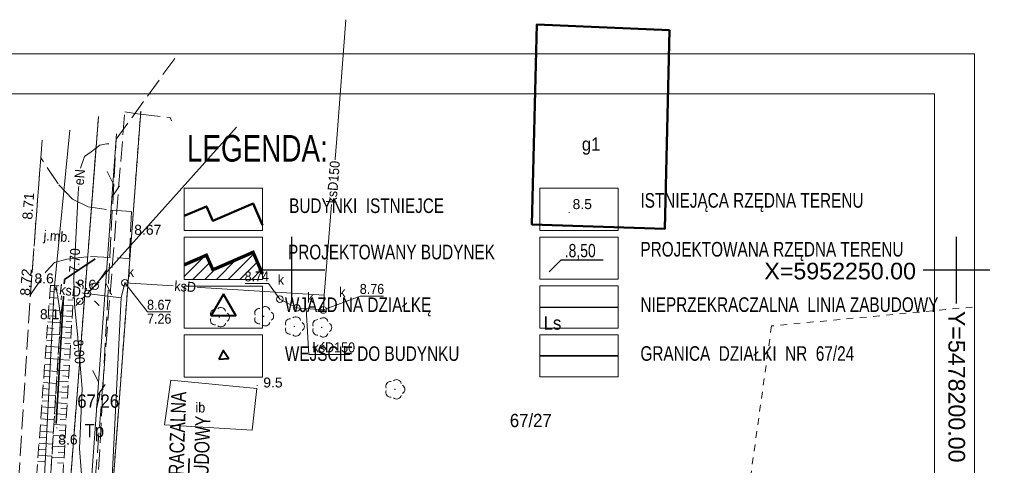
# Model space of a CAD drawing. Extents: x 5477991 to 5478238, y 5952118 to 5952269.
# Tile 10 of 10: x 5478130 to 5478204, y 5952235 to 5952269. Entities that reach past the tile are written whole.
import ezdxf
from ezdxf.enums import TextEntityAlignment as Align

# ---------------------------------------------------------------- set-up
doc = ezdxf.new("R2010")
doc.units = 0
doc.header["$LTSCALE"] = 0.5
for name, pattern in [('1 1', [2, 1, -1]), ('2 1', [3, 2, -1]), ('3 1', [4, 3, -1]), ('EGUG', [2, 1, -1])]:
    doc.linetypes.add(name, pattern=pattern)
doc.layers.get('0').update_dxf_attribs({"color": 251})
for name, color, linetype, lineweight in [('--budynek', 7, 'Continuous', 20), ('--GRANICA DZIAŁKI', 2, 'Continuous', 40), ('--linia  zabudowy', 251, 'Continuous', 35), ('--tabelka rysunku', 7, 'Continuous', 0), ('--zagos.terenu', 7, 'Continuous', 30), ('--zagosp', 7, 'Continuous', 0), ('EGB', 251, 'Continuous', 20), ('EGB_Budynek', 251, 'Continuous', 50), ('EGB_O', 251, 'Continuous', 20), ('EGDE', 7, 'Continuous', 20), ('EGDE_O', 7, 'Continuous', 20), ('EGKK_O', 251, 'Continuous', 20), ('EGUG', 251, 'Continuous', 20), ('EGUG_O', 251, 'Continuous', 20), ('OTD', 251, 'Continuous', 20), ('OTD_O', 251, 'Continuous', 20), ('OTK', 251, 'Continuous', 20), ('OTK_O', 251, 'Continuous', 20), ('OTO', 251, 'Continuous', 20), ('OTR', 251, 'Continuous', 20), ('OTRN', 251, 'Continuous', 20), ('OTRN_O', 251, 'Continuous', 18), ('OTRS', 251, 'Continuous', 20), ('OTRS_O', 251, 'Continuous', 18), ('OTZ', 7, 'Continuous', 20), ('SUE', 251, 'Continuous', 20), ('SUE_O', 251, 'Continuous', 20), ('SUK', 251, 'Continuous', 20), ('SUK_O', 251, 'Continuous', 20), ('SUP', 251, 'Continuous', 20), ('SUPS', 251, 'Continuous', 20), ('SUPS_O', 251, 'Continuous', 0), ('SUT', 251, 'Continuous', 20)]:
    doc.layers.add(name, color=color, linetype=linetype, lineweight=lineweight)
for name, color, linetype in [('--rzędne terenu', 7, 'Continuous'), ('PARSI', 7, 'Continuous'), ('Wymiarowanie', 7, 'Continuous')]:
    doc.layers.add(name, color=color, linetype=linetype)
doc.styles.add('1-500', font='arial.ttf', dxfattribs={"width": 0.75, "height": 1.25})
doc.styles.add('BDOT', font='Arial.ttf', dxfattribs={"width": 0.9})
doc.styles.add('EGiB', font='Arial.ttf', dxfattribs={"width": 0.9})
doc.styles.add('GESUT', font='Arial.ttf', dxfattribs={"width": 0.9})
doc.styles.add('MZSK', font='Arial.ttf', dxfattribs={"width": 0.9, "height": 0.75})
doc.styles.add('STYL-1', font='arial.ttf', dxfattribs={"width": 0.75})
doc.linetypes.add('LINIA ZAB2', pattern='A,0.4,[135,RODZLIN.shx,S=0.015,R=0,X=-0.1,Y=0],0.4', length=0.8)
doc.linetypes.add('OTOO', pattern='A,7.5,[30,msgB.shx,S=1.28,R=0,X=0,Y=0],7.5', length=15)
doc.linetypes.add('SUTP', pattern='A,7.5,[50,msgB.shx,S=1,R=0,X=0,Y=0],15,[50,msgB.shx,S=1,R=180,X=0,Y=0],7.5', length=30)

# ---------------------------------------------------------------- blocks, each defined once
blk = doc.blocks.new('OTZL')
at = {"layer": 'OTZ', "color": 0, "lineweight": 18, "const_width": 0.1}
blk.add_lwpolyline([(-0.05, 0, 1), (0.05, 0, 1)], format="xyb", close=True, dxfattribs=at)
at = {"layer": 'OTZ', "color": 0, "lineweight": 18}
for centre, start, end in [((-0.65, 0.47), 84, 204), ((0.25, 0.76), 12, 132), ((0.8, 0), 300, 60), ((-0.65, -0.47), 156, 276), ((0.25, -0.76), 228, 348)]:
    blk.add_arc(centre, 0.7, start, end, dxfattribs=at)
blk = doc.blocks.new('OTRN')
at = {"layer": 'OTRN', "color": 0, "const_width": 0.09}
blk.add_lwpolyline([(-0.04, 0, 1), (0.04, 0, 1)], format="xyb", close=True, dxfattribs=at)
at = {"layer": 'OTRN_O', "color": 0, "style": 'BDOT'}
blk.add_attdef('RZEDNA', (0.51, 0.52), '', height=1.5, dxfattribs=at)
blk = doc.blocks.new('OTRS')
at = {"layer": 'OTRS', "color": 0, "lineweight": -3, "const_width": 0.09}
blk.add_lwpolyline([(-0.04, 0, 1), (0.04, 0, 1)], format="xyb", close=True, dxfattribs=at)
at = {"layer": 'OTRS_O', "color": 0, "style": 'BDOT'}
blk.add_attdef('RZEDNA', (0.51, 0.52), '', height=1.5, dxfattribs=at)
blk = doc.blocks.new('SUPP')
at = {"color": 0}
blk.add_wipeout([(0.48, 0), (0.46, 0.15), (0.39, 0.28), (0.28, 0.39), (0.15, 0.46), (0, 0.48), (-0.15, 0.46), (-0.28, 0.39), (-0.39, 0.28), (-0.46, 0.15), (-0.48, 0), (-0.46, -0.15), (-0.39, -0.28), (-0.28, -0.39), (-0.15, -0.46), (0, -0.48), (0.15, -0.46), (0.28, -0.39), (0.39, -0.28), (0.46, -0.15)], dxfattribs=at).dxf.layer = 'SUP'
at = {"layer": 'SUP', "color": 0, "lineweight": 18}
blk.add_circle((0, 0), 0.5, dxfattribs=at)
blk = doc.blocks.new('SUKS')
at = {"layer": 'SUK', "color": 0, "lineweight": 18}
blk.add_circle((0, 0), 0.5, dxfattribs=at)
blk = doc.blocks.new('SUEO')
at = {"layer": 'SUE', "color": 0, "lineweight": 18}
blk.add_circle((0, 0), 0.5, dxfattribs=at)
blk = doc.blocks.new('SUE_L')
at = {"layer": 'SUE', "color": 0, "lineweight": 18}
for p, q in [((-1.77, 1.77), (-1.06, 1.06)), ((1.06, 1.06), (1.77, 1.77)), ((-1.77, -1.77), (-1.06, -1.06)), ((1.06, -1.06), (1.77, -1.77))]:
    blk.add_line(p, q, dxfattribs=at)
at = {"layer": 'SUE', "color": 0, "const_width": 0.09}
blk.add_lwpolyline([(-0.04, 0, 1), (0.04, 0, 1)], format="xyb", close=True, dxfattribs=at)
blk = doc.blocks.new('SUPS_A')
at = {"layer": 'SUPS', "color": 0, "const_width": 0.09, "flags": 128}
blk.add_lwpolyline([(-0.04, 0, 1), (0.04, 0, 1)], format="xyb", close=True, dxfattribs=at)
at = {"layer": 'SUPS_O', "color": 0, "style": 'GESUT', "width": 0.9}
blk.add_attdef('RZG', text='', height=1.5, dxfattribs=at).set_placement((3.31, -1.44), align=Align.CENTER)
blk.add_attdef('RZD', text='', height=1.5, dxfattribs=at).set_placement((3.31, -2.04), align=Align.TOP_CENTER)
blk = doc.blocks.new('SUPS_B')
at = {"layer": 'SUPS', "color": 0, "const_width": 0.09, "flags": 128}
blk.add_lwpolyline([(-0.04, 0, 1), (0.04, 0, 1)], format="xyb", close=True, dxfattribs=at)
at = {"layer": 'SUPS_O', "color": 0, "style": 'GESUT', "width": 0.9}
blk.add_attdef('RZEDNA', (1.6, -0.74), '', height=1.5, dxfattribs=at)
blk = doc.blocks.new('SUTP')
at = {"layer": 'SUT', "color": 0, "lineweight": 18}
for p, q in [((-1, 0.27), (0, 2)), ((1, -1.73), (0, 0))]:
    blk.add_line(p, q, dxfattribs=at)
blk = doc.blocks.new('mzsk')
at = {"layer": 'PARSI', "color": 0}
for p, q in [((0, -5), (0, 5)), ((5, 0), (-5, 0))]:
    blk.add_line(p, q, dxfattribs=at)

msp = doc.modelspace()

# ---------------------------------------------------------------- linework, layer by layer
at = {"layer": '--GRANICA DZIAŁKI', "linetype": 'Continuous', "lineweight": 35, "flags": 128}
msp.add_lwpolyline([(5478168.658, 5952243.548), (5478174.548, 5952243.548)], dxfattribs=at)
at = {"layer": '--linia  zabudowy', "linetype": 'LINIA ZAB2', "lineweight": 30, "ltscale": 5}
msp.add_lwpolyline([(5478168.658, 5952247.224), (5478174.548, 5952247.224)], dxfattribs=at)
at = {"layer": '--linia  zabudowy', "linetype": 'LINIA ZAB2', "ltscale": 10}
msp.add_lwpolyline([(5478142.281, 5952235.821), (5478142.121, 5952230.823), (5478141.96, 5952225.826), (5478141.057, 5952197.707)], dxfattribs=at)
at = {"layer": '--rzędne terenu', "linetype": 'ByBlock', "elevation": 10.26}
msp.add_lwpolyline([(5478173.427, 5952250.74), (5478170.24, 5952250.74), (5478169.373, 5952249.874)], dxfattribs=at)
at = {"layer": '--zagosp', "linetype": 'Continuous'}
for points in [[(5478141.915, 5952256.154), (5478147.805, 5952256.154), (5478147.805, 5952252.978), (5478141.915, 5952252.978)], [(5478168.658, 5952248.812), (5478174.548, 5952248.812), (5478174.548, 5952245.636), (5478168.658, 5952245.636)], [(5478141.915, 5952245.126), (5478147.805, 5952245.126), (5478147.805, 5952241.95), (5478141.915, 5952241.95)], [(5478168.658, 5952245.136), (5478174.548, 5952245.136), (5478174.548, 5952241.96), (5478168.658, 5952241.96)]]:
    msp.add_lwpolyline(points, close=True, dxfattribs=at)
at = {"layer": '--zagosp', "color": 0, "linetype": 'Continuous'}
for points in [[(5478168.658, 5952256.164), (5478174.548, 5952256.164), (5478174.548, 5952252.988), (5478168.658, 5952252.988)], [(5478168.658, 5952252.488), (5478174.548, 5952252.488), (5478174.548, 5952249.312), (5478168.658, 5952249.312)]]:
    msp.add_lwpolyline(points, close=True, dxfattribs=at)
at = {"color": 0, "linetype": 'Continuous', "lineweight": 40, "elevation": 10.26}
msp.add_lwpolyline([(5478144.861, 5952248.182), (5478143.936, 5952246.578), (5478145.787, 5952246.578)], close=True, dxfattribs=at)
at = {"color": 0, "linetype": 'Continuous', "lineweight": 40}
msp.add_lwpolyline([(5478144.507, 5952243.307), (5478145.236, 5952243.348), (5478144.836, 5952243.959)], close=True, dxfattribs=at)
at = {"layer": 'EGB', "lineweight": 50}
msp.add_lwpolyline([(5478178.41, 5952268.06), (5478168.43, 5952268.47), (5478168.07, 5952253.44), (5478178.06, 5952253.1)], close=True, dxfattribs=at)
at = {"layer": 'EGB_Budynek', "linetype": 'Continuous', "lineweight": 50, "elevation": 10.26}
msp.add_lwpolyline([(5478141.915, 5952254.073), (5478143.584, 5952254.797), (5478144.074, 5952253.699), (5478147.096, 5952255.018), (5478147.805, 5952253.381)], dxfattribs=at)
at = {"layer": 'OTD', "lineweight": 18}
msp.add_lwpolyline([(5478140.92, 5952241.71), (5478140.44, 5952238.37), (5478147.03, 5952237.95), (5478147.37, 5952241.09)], close=True, dxfattribs=at)
at = {"layer": 'OTK', "linetype": '3 1', "lineweight": 18}
msp.add_lwpolyline([(5478128.828, 5952171.097), (5478128.63, 5952175.15), (5478128.21, 5952200), (5478128.68, 5952218.43), (5478128.8, 5952220.95), (5478128.95, 5952224.6), (5478129.06, 5952228.05), (5478130.35, 5952248.13), (5478131.12, 5952258.45), (5478131.23, 5952259.771)], dxfattribs=at)
msp.add_lwpolyline([(5478131.12, 5952258.45), (5478130.73, 5952253.3), (5478130.35, 5952248.13), (5478131.52, 5952249.9), (5478132.15, 5952250.57), (5478133.09, 5952250.82), (5478134.87, 5952251.02), (5478137.8, 5952250.88), (5478137.94, 5952254.4), (5478136.07, 5952254.55), (5478134.69, 5952254.76), (5478133.51, 5952255.33), (5478132.43, 5952256.48)], close=True, dxfattribs=at)
at = {"layer": 'OTO', "linetype": 'OTOO', "lineweight": 35}
msp.add_lwpolyline([(5478135.21, 5952250.84), (5478132.92, 5952249.29), (5478132.29, 5952238.47)], dxfattribs=at)
at = {"layer": 'OTR'}
for p, q in [((5478131.817, 5952248.384), (5478132.085, 5952248.365)), ((5478132.325, 5952248.839), (5478132.3, 5952248.493)), ((5478132.737, 5952248.809), (5478132.663, 5952247.768)), ((5478133.602, 5952248.552), (5478133.317, 5952248.568)), ((5478131.784, 5952247.928), (5478132.428, 5952247.881)), ((5478133.578, 5952248.143), (5478132.838, 5952248.185)), ((5478133.555, 5952247.734), (5478133.17, 5952247.756)), ((5478131.718, 5952247.016), (5478132.557, 5952246.955)), ((5478131.751, 5952247.472), (5478132.122, 5952247.445)), ((5478133.531, 5952247.325), (5478132.733, 5952247.371)), ((5478133.508, 5952246.916), (5478133.094, 5952246.94)), ((5478131.685, 5952246.56), (5478132.152, 5952246.526)), ((5478133.484, 5952246.507), (5478132.627, 5952246.556)), ((5478131.619, 5952245.647), (5478132.091, 5952245.613)), ((5478131.652, 5952246.103), (5478132.591, 5952246.036)), ((5478133.438, 5952245.689), (5478132.572, 5952245.739)), ((5478133.461, 5952246.098), (5478133.029, 5952246.123)), ((5478131.553, 5952244.735), (5478132.029, 5952244.701)), ((5478131.586, 5952245.191), (5478132.533, 5952245.123)), ((5478133.391, 5952244.872), (5478132.521, 5952244.921)), ((5478133.414, 5952245.28), (5478132.98, 5952245.305)), ((5478131.52, 5952244.279), (5478132.476, 5952244.21)), ((5478133.344, 5952244.054), (5478132.469, 5952244.104)), ((5478133.367, 5952244.463), (5478132.931, 5952244.488)), ((5478131.454, 5952243.367), (5478132.419, 5952243.297)), ((5478131.487, 5952243.823), (5478131.967, 5952243.788)), ((5478133.297, 5952243.236), (5478132.418, 5952243.286)), ((5478133.32, 5952243.645), (5478132.882, 5952243.67)), ((5478131.388, 5952242.455), (5478132.361, 5952242.384)), ((5478131.421, 5952242.911), (5478131.906, 5952242.876)), ((5478133.25, 5952242.418), (5478132.367, 5952242.469)), ((5478133.274, 5952242.827), (5478132.833, 5952242.852)), ((5478131.356, 5952241.999), (5478131.844, 5952241.963)), ((5478133.227, 5952242.009), (5478132.784, 5952242.035)), ((5478131.29, 5952241.086), (5478131.782, 5952241.051)), ((5478131.323, 5952241.543), (5478132.304, 5952241.472)), ((5478133.203, 5952241.6), (5478132.315, 5952241.651)), ((5478133.18, 5952241.191), (5478132.735, 5952241.217)), ((5478131.257, 5952240.63), (5478132.247, 5952240.559)), ((5478133.156, 5952240.783), (5478132.264, 5952240.834)), ((5478133.133, 5952240.374), (5478132.686, 5952240.399)), ((5478131.191, 5952239.718), (5478132.189, 5952239.646)), ((5478131.224, 5952240.174), (5478131.721, 5952240.138)), ((5478133.11, 5952239.965), (5478132.212, 5952240.016)), ((5478133.086, 5952239.556), (5478132.636, 5952239.582)), ((5478131.125, 5952238.806), (5478132.132, 5952238.733)), ((5478131.158, 5952239.262), (5478131.659, 5952239.226)), ((5478133.063, 5952239.147), (5478132.161, 5952239.199)), ((5478133.039, 5952238.738), (5478132.587, 5952238.764)), ((5478131.092, 5952238.35), (5478131.597, 5952238.313)), ((5478133.016, 5952238.329), (5478132.11, 5952238.381)), ((5478131.026, 5952237.438), (5478131.536, 5952237.401)), ((5478131.059, 5952237.894), (5478132.074, 5952237.82)), ((5478132.969, 5952237.511), (5478132.058, 5952237.564)), ((5478132.992, 5952237.92), (5478132.538, 5952237.946)), ((5478130.96, 5952236.525), (5478131.474, 5952236.488)), ((5478130.993, 5952236.982), (5478132.017, 5952236.908)), ((5478132.922, 5952236.694), (5478132.007, 5952236.746)), ((5478132.946, 5952237.102), (5478132.489, 5952237.129)), ((5478130.927, 5952236.069), (5478131.96, 5952235.995)), ((5478132.875, 5952235.876), (5478131.956, 5952235.928)), ((5478132.899, 5952236.285), (5478132.44, 5952236.311)), ((5478130.894, 5952235.613), (5478131.413, 5952235.576)), ((5478132.852, 5952235.467), (5478132.391, 5952235.493))]:
    msp.add_line(p, q, dxfattribs=at)
at = {"layer": 'OTR', "linetype": '2 1', "lineweight": 18}
for points in [[(5478130.85, 5952226.94), (5478131.12, 5952227.44), (5478131.5, 5952228.68), (5478132.62, 5952246.5), (5478132.37, 5952248.3), (5478132.17, 5952248.85), (5478131.85, 5952248.84), (5478130.27, 5952226.98)], [(5478133.15, 5952248.78), (5478132.85, 5952248.28), (5478132.62, 5952246.5), (5478131.5, 5952228.68), (5478131.59, 5952227.39), (5478131.81, 5952226.86), (5478132.36, 5952226.88), (5478133.61, 5952248.7)], [(5478132.17, 5952248.85), (5478132.37, 5952248.3), (5478132.62, 5952246.5), (5478132.85, 5952248.28), (5478133.15, 5952248.78)]]:
    msp.add_lwpolyline(points, close=True, dxfattribs=at)
at = {"layer": 'SUK', "lineweight": 18}
for points in [[(5478154.06, 5952268.84), (5478153.4, 5952259.91), (5478152.43, 5952248.12)], [(5478152.43, 5952248.12), (5478137.45, 5952249.04), (5478137.17, 5952247.91)], [(5478137.704, 5952171.888), (5478135.32, 5952210.94), (5478137.17, 5952247.91)], [(5478152.43, 5952248.12), (5478152.38, 5952247), (5478150.38, 5952247.16), (5478149.11, 5952247.82)]]:
    msp.add_lwpolyline(points, dxfattribs=at)
at = {"layer": 'SUP', "linetype": '1 1', "lineweight": 18}
msp.add_lwpolyline([(5478134.06, 5952247.67), (5478135.21, 5952248.79)], dxfattribs=at)

# ---------------------------------------------------------------- block references
at = {"layer": 'OTRN', "xscale": 0.5, "yscale": 0.5, "zscale": 0.5}
msp.add_blockref('OTRN', (5478170.873, 5952254.33, 8.46), dxfattribs=at).add_auto_attribs({'RZEDNA': '8.5'})
at = {"layer": 'OTRN'}
ref = msp.add_blockref('OTRN', (5478131.85, 5952248.84), dxfattribs=dict(at, xscale=0.5, yscale=0.5, zscale=0.5, rotation=360))
ref.add_attrib('RZEDNA', '8.6', (5478130.65, 5952249, 8.6), dxfattribs={"layer": 'OTRN_O', "color": 0, "height": 0.75, "style": 'BDOT'})
ref = msp.add_blockref('OTRN', (5478133.61, 5952248.7), dxfattribs=dict(at, xscale=0.5, yscale=0.5, zscale=0.5, rotation=360))
ref.add_attrib('RZEDNA', '8.6', (5478133.83, 5952248.53, 8.6), dxfattribs={"layer": 'OTRN_O', "color": 0, "height": 0.75, "style": 'BDOT'})
ref = msp.add_blockref('OTRN', (5478132.62, 5952246.5), dxfattribs=dict(at, xscale=0.5, yscale=0.5, zscale=0.5, rotation=360))
ref.add_attrib('RZEDNA', '8.1', (5478131.062, 5952246.31, 8.1), dxfattribs={"layer": 'OTRN_O', "color": 0, "height": 0.75, "style": 'BDOT'})
ref = msp.add_blockref('OTRN', (5478147.4, 5952241.33), dxfattribs=dict(at, xscale=0.5, yscale=0.5, zscale=0.5, rotation=360))
ref.add_attrib('RZEDNA', '9.5', (5478147.86, 5952241.17, 9.5), dxfattribs={"layer": 'OTRN_O', "color": 0, "height": 0.75, "style": 'BDOT'})
ref = msp.add_blockref('OTRN', (5478132.33, 5952238.14), dxfattribs=dict(at, xscale=0.5, yscale=0.5, zscale=0.5, rotation=360))
ref.add_attrib('RZEDNA', '8.6', (5478132.44, 5952236.88, 8.6), dxfattribs={"layer": 'OTRN_O', "color": 0, "height": 0.75, "style": 'BDOT'})
at = {"layer": 'OTRS'}
ref = msp.add_blockref('OTRS', (5478130.72, 5952253.5, 8.71), dxfattribs=dict(at, xscale=0.5, yscale=0.5, zscale=0.5))
ref.add_attrib('RZEDNA', '8.71', (5478130.482, 5952253.776, 8.71), dxfattribs={"layer": 'OTRS_O', "color": 0, "height": 0.75, "rotation": 445.69193, "style": 'BDOT'})
at = {"layer": 'OTRS', "xscale": 0.5, "yscale": 0.5, "zscale": 0.5}
msp.add_blockref('OTRS', (5478137.9, 5952252.4, 8.673), dxfattribs=at).add_auto_attribs({'RZEDNA': '8.67'})
at = {"layer": 'OTRS'}
ref = msp.add_blockref('OTRS', (5478130.31, 5952248.05), dxfattribs=dict(at, xscale=0.5, yscale=0.5, zscale=0.5, rotation=360))
ref.add_attrib('RZEDNA', '8.72', (5478130.31, 5952248.05, 8.72), dxfattribs={"layer": 'OTRS_O', "color": 0, "height": 0.75, "rotation": 85.94023, "style": 'BDOT'})
at = {"layer": 'OTZ', "xscale": 0.5, "yscale": 0.5, "zscale": 0.5, "rotation": 360}
for p in [(5478144.56, 5952246.46), (5478147.89, 5952246.53), (5478150.2, 5952245.76), (5478152.26, 5952245.69), (5478157.76, 5952241.03)]:
    msp.add_blockref('OTZL', p, dxfattribs=at)
at = {"layer": 'PARSI', "xscale": 0.5, "yscale": 0.5, "zscale": 0.5}
msp.add_blockref('mzsk', (5478200, 5952250), dxfattribs=at)
at = {"layer": 'SUPS'}
ref = msp.add_blockref('SUPS_B', (5478133.9, 5952245.18), dxfattribs=dict(at, xscale=0.5, yscale=0.5, zscale=0.5, rotation=360))
ref.add_attrib('RZEDNA', '8.00', dxfattribs={"layer": 'SUPS_O', "color": 0, "height": 0.75, "rotation": 274.7516, "style": 'GESUT', "width": 0.9}).set_placement((5478133.93, 5952244.78, 8), align=Align.MIDDLE_LEFT)
at = {"layer": 'SUT', "linetype": 'SUTP', "lineweight": 18, "xscale": 0.5, "yscale": 0.5, "zscale": 0.5}
for p, rotation in [((5478136.558, 5952256.52), 175.8464788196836), ((5478135.472, 5952241.559), 175.8464788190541)]:
    msp.add_blockref('SUTP', p, dxfattribs=dict(at, rotation=rotation))

# ---------------------------------------------------------------- texts
at = {"layer": '--linia  zabudowy', "insert": (5478141.51, 5952258.556), "char_height": 1.5, "width": 59.72916, "attachment_point": 2, "rotation": 88.1603, "style": '1-500'}
msp.add_mtext('\\pxql;{\\H0.75x;NIEPRZEKRACZALNA\\P\\pxql;LINIA  ZABUDOWY}', dxfattribs=at)
at = {"layer": '--rzędne terenu', "insert": (5478170.536, 5952251.968), "char_height": 1, "width": 11.893, "attachment_point": 1, "style": 'STYL-1'}
msp.add_mtext('.8,50 ', dxfattribs=at)
at = {"layer": '--zagos.terenu', "linetype": 'Continuous', "insert": (5478179.588, 5952251.91), "char_height": 1.1, "width": 59.72916, "attachment_point": 2, "rotation": 0, "style": '1-500'}
msp.add_mtext('\\pxql;PROJEKTOWANY BUDYNEK', dxfattribs=at)
at = {"layer": '--zagosp', "linetype": 'Continuous', "char_height": 1.1, "attachment_point": 1, "style": 'STYL-1'}
for s, insert, width in [('ISTNIEJĄCA RZĘDNA TERENU', (5478176.23, 5952255.795), 23.58835), ('PROJEKTOWANA RZĘDNA TERENU', (5478176.23, 5952252.12), 23.58835), ('NIEPRZEKRACZALNA  LINIA ZABUDOWY', (5478176.23, 5952247.954), 30.9482), ('GRANICA  DZIAŁKI  NR  67/24', (5478176.23, 5952244.278), 19.40385)]:
    msp.add_mtext(s, dxfattribs=dict(at, insert=insert, width=width))
at = {"layer": 'EGB_O', "insert": (5478172.52, 5952259.33), "char_height": 1, "attachment_point": 5, "style": 'EGiB'}
msp.add_mtext('g1', dxfattribs=at)
at = {"layer": 'EGDE_O', "char_height": 1, "attachment_point": 7, "style": 'EGiB'}
for s, insert in [('67/26', (5478133.872, 5952239.634)), ('67/27', (5478166.409, 5952238.173))]:
    msp.add_mtext(s, dxfattribs=dict(at, insert=insert))
at = {"layer": 'EGKK_O', "insert": (5478168.95, 5952246.518), "char_height": 1, "width": 0.32741, "attachment_point": 1, "style": 'EGiB'}
msp.add_mtext('Ls\\P', dxfattribs=at)
at = {"layer": 'EGUG_O', "insert": (5478134.419, 5952237.131), "char_height": 1, "attachment_point": 7, "style": 'EGiB'}
msp.add_mtext('Tp', dxfattribs=at)
at = {"layer": 'OTD_O', "insert": (5478142.76, 5952239.28), "char_height": 0.75, "attachment_point": 7, "style": 'BDOT'}
msp.add_mtext('ib', dxfattribs=at)
at = {"layer": 'OTK_O', "insert": (5478131.299, 5952252.024), "char_height": 0.75, "attachment_point": 7, "rotation": 355.74262, "style": 'BDOT'}
msp.add_mtext('j.mb.', dxfattribs=at)
at = {"layer": 'SUK_O', "char_height": 0.75, "attachment_point": 7, "style": 'GESUT'}
for insert in [(5478137.67, 5952249.49), (5478148.95, 5952248.9), (5478151.16, 5952247.56), (5478153.57, 5952247.97)]:
    msp.add_mtext('k', dxfattribs=dict(at, insert=insert))
at = {"layer": 'Wymiarowanie', "style": 'MZSK'}
msp.add_text('X=5952250.00', height=1.25, dxfattribs=at).set_placement((5478185.548, 5952248.93), align=Align.BOTTOM_LEFT)
msp.add_text('Y=5478200.00', height=1.25, rotation=-90, dxfattribs=at).set_placement((5478200.646, 5952235.526), align=Align.TOP_RIGHT)

# ---------------------------------------------------------------- next in the draw order: block references
at = {"layer": 'SUK', "xscale": 0.5, "yscale": 0.5, "zscale": 0.5, "rotation": 360}
for p in [(5478149.11, 5952247.82), (5478150.38, 5952247.16), (5478152.38, 5952247)]:
    msp.add_blockref('SUKS', p, dxfattribs=at)
at = {"layer": 'SUP', "xscale": 0.5, "yscale": 0.5, "zscale": 0.5}
for p in [(5478135.21, 5952248.79), (5478134.06, 5952247.67)]:
    msp.add_blockref('SUPP', p, dxfattribs=at)

# ---------------------------------------------------------------- next in the draw order: texts
at = {"layer": 'SUK_O', "char_height": 0.75, "attachment_point": 4, "style": 'GESUT', "bg_fill": 3, "box_fill_scale": 1.1, "bg_fill_color": 256, "bg_fill_transparency": 0}
for s, insert, rotation in [('ksD150', (5478153, 5952255.03), 85.29623), ('ksD', (5478141.18, 5952248.81), 356.48517)]:
    msp.add_mtext(s, dxfattribs=dict(at, insert=insert, rotation=rotation))
at = {"layer": 'SUK_O', "insert": (5478151.569, 5952243.801), "char_height": 0.75, "attachment_point": 7, "style": 'GESUT', "bg_fill": 3, "box_fill_scale": 1.1, "bg_fill_color": 256, "bg_fill_transparency": 0}
msp.add_mtext('ksD150', dxfattribs=at)

# ---------------------------------------------------------------- next in the draw order: hatches: boundary and pattern name
at = {"layer": '--budynek', "linetype": 'ByBlock'}
h = msp.add_hatch(dxfattribs=at)
h.set_pattern_fill('ANSI31', color=256, scale=5, style=0)
h.set_pattern_definition([(45, (-10975.6392, -7727.77817), (-0.44194173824, 0.44194173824), [])])
h.paths.add_polyline_path([(5478147.805, 5952249.705), (5478147.096, 5952251.343), (5478144.074, 5952250.024), (5478143.584, 5952251.121), (5478141.915, 5952250.398), (5478141.915, 5952249.302), (5478147.805, 5952249.302)])

# ---------------------------------------------------------------- next in the draw order: linework, layer by layer
at = {"layer": '--budynek', "elevation": 10.26}
msp.add_lwpolyline([(5478141.915, 5952250.398, 0.25, 0.25, 0), (5478143.584, 5952251.121, 0.25, 0.25, 0), (5478144.074, 5952250.024, 0.25, 0.25, 0), (5478147.096, 5952251.343, 0.25, 0.25, 0), (5478147.805, 5952249.705, 0.25, 0.25, 0)], format="xyseb", dxfattribs=at)
at = {"layer": '--zagosp', "linetype": 'Continuous'}
for points in [[(5478141.915, 5952252.478), (5478147.805, 5952252.478), (5478147.805, 5952249.302), (5478141.915, 5952249.302)], [(5478141.915, 5952248.802), (5478147.805, 5952248.802), (5478147.805, 5952245.626), (5478141.915, 5952245.626)]]:
    msp.add_lwpolyline(points, close=True, dxfattribs=at)
at = {"layer": 'EGUG', "linetype": 'EGUG', "lineweight": 18}
msp.add_lwpolyline([(5478201.197, 5952247.222), (5478186.09, 5952245.8), (5478183.22, 5952225.18), (5478182.42, 5952197.17), (5478135.06, 5952197.9), (5478134.54, 5952169.967)], dxfattribs=at)
at = {"layer": 'SUK', "lineweight": 18}
msp.add_lwpolyline([(5478132.13, 5952248.55), (5478137.17, 5952247.91)], dxfattribs=at)
at = {"layer": 'SUK_O', "linetype": 'Continuous'}
msp.add_lwpolyline([(5478151.08, 5952247.1), (5478151.28, 5952243.66), (5478154.366, 5952243.66)], dxfattribs=at)
at = {"layer": 'SUPS', "linetype": 'Continuous'}
for points in [[(5478149.11, 5952247.82), (5478148.245, 5952248.987), (5478146.495, 5952248.987)], [(5478152.38, 5952247), (5478155.158, 5952248.047), (5478156.911, 5952248.047)]]:
    msp.add_lwpolyline(points, dxfattribs=at)

# ---------------------------------------------------------------- next in the draw order: block references
at = {"layer": 'PARSI', "xscale": 0.5, "yscale": 0.5, "zscale": 0.5}
msp.add_blockref('mzsk', (5478150, 5952250), dxfattribs=at)
at = {"layer": 'SUPS'}
ref = msp.add_blockref('SUPS_A', (5478149.11, 5952247.82), dxfattribs=dict(at, xscale=0.5, yscale=0.5, zscale=0.5, rotation=360))
ref.add_attrib('RZG', '8.74', dxfattribs={"layer": 'SUPS_O', "color": 0, "height": 0.75, "style": 'GESUT', "width": 0.9}).set_placement((5478148.29, 5952249.15, 8.74), align=Align.RIGHT)
ref = msp.add_blockref('SUPS_A', (5478152.38, 5952247), dxfattribs=dict(at, xscale=0.5, yscale=0.5, zscale=0.5, rotation=360))
ref.add_attrib('RZG', '8.76', (5478155.12, 5952248.21, 8.76), dxfattribs={"layer": 'SUPS_O', "color": 0, "height": 0.75, "style": 'GESUT', "width": 0.9})
at = {"layer": 'SUT', "linetype": 'SUTP', "lineweight": 18, "xscale": 0.5, "yscale": 0.5, "zscale": 0.5, "rotation": 355.8464788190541}
msp.add_blockref('SUTP', (5478136.015, 5952249.04), dxfattribs=at)

# ---------------------------------------------------------------- next in the draw order: texts
at = {"layer": '--zagos.terenu', "linetype": 'Continuous', "insert": (5478149.808, 5952255.396), "char_height": 1.1, "width": 27.2795, "attachment_point": 1, "rotation": 0, "style": 'STYL-1'}
msp.add_mtext('BUDYNKI  ISTNIEJCE', dxfattribs=at)
at = {"layer": '--zagosp', "linetype": 'Continuous', "insert": (5478142.118, 5952260.164), "char_height": 2, "width": 23.6515, "attachment_point": 1, "rotation": 0, "style": 'STYL-1'}
msp.add_mtext('LEGENDA:', dxfattribs=at)
at = {"layer": '--zagosp', "linetype": 'Continuous', "char_height": 1.1, "width": 19.40385, "attachment_point": 1, "style": 'STYL-1'}
for s, insert in [('WJAZD NA DZIAŁKĘ  ', (5478149.486, 5952247.944)), ('WEJŚCIE DO BUDYNKU', (5478149.486, 5952244.268))]:
    msp.add_mtext(s, dxfattribs=dict(at, insert=insert))

# ---------------------------------------------------------------- next in the draw order: block references
at = {"layer": 'SUK', "xscale": 0.5, "yscale": 0.5, "zscale": 0.5, "rotation": 360}
msp.add_blockref('SUKS', (5478137.45, 5952249.04), dxfattribs=at)

# ---------------------------------------------------------------- next in the draw order: texts
at = {"layer": 'SUK_O', "insert": (5478132.529, 5952248.546), "char_height": 0.75, "attachment_point": 4, "rotation": 352.76295, "style": 'GESUT', "bg_fill": 3, "box_fill_scale": 1.1, "bg_fill_color": 256, "bg_fill_transparency": 0}
msp.add_mtext('ksD', dxfattribs=at)

# ---------------------------------------------------------------- next in the draw order: linework, layer by layer
at = {"layer": 'SUK', "lineweight": 18}
for points in [[(5478132.13, 5952248.55), (5478133.299, 5952260.535)], [(5478132.942, 5952171.567), (5478132.46, 5952175.59), (5478129.6, 5952199.72), (5478132.13, 5952248.55)]]:
    msp.add_lwpolyline(points, dxfattribs=at)
at = {"layer": 'SUPS', "linetype": 'Continuous'}
msp.add_lwpolyline([(5478137.45, 5952249.04), (5478139.158, 5952246.857), (5478140.91, 5952246.857)], dxfattribs=at)

# ---------------------------------------------------------------- next in the draw order: block references
at = {"layer": 'SUE', "xscale": 0.5, "yscale": 0.5, "zscale": 0.5, "rotation": 360}
msp.add_blockref('SUEO', (5478134.64, 5952248.23), dxfattribs=at)
at = {"layer": 'SUPS'}
ref = msp.add_blockref('SUPS_B', (5478133.6, 5952249.4), dxfattribs=dict(at, xscale=0.5, yscale=0.5, zscale=0.5, rotation=360))
ref.add_attrib('RZEDNA', '7.70', dxfattribs={"layer": 'SUPS_O', "color": 0, "height": 0.75, "rotation": 86.94921, "style": 'GESUT', "width": 0.9}).set_placement((5478133.62, 5952249.81, 7.7), align=Align.MIDDLE_LEFT)
ref = msp.add_blockref('SUPS_A', (5478137.45, 5952249.04), dxfattribs=dict(at, xscale=0.5, yscale=0.5, zscale=0.5, rotation=360))
ref.add_attrib('RZG', '8.67', (5478139.12, 5952247.02, 8.67), dxfattribs={"layer": 'SUPS_O', "color": 0, "height": 0.75, "style": 'GESUT', "width": 0.9})
ref.add_attrib('RZD', '7.26', dxfattribs={"layer": 'SUPS_O', "color": 0, "height": 0.75, "style": 'GESUT', "width": 0.9}).set_placement((5478140.036, 5952246.72, 8.67), align=Align.TOP_CENTER)

# ---------------------------------------------------------------- next in the draw order: linework, layer by layer
at = {"layer": 'SUE', "linetype": '3 1', "lineweight": 18}
msp.add_lwpolyline([(5478116.68, 5952186.92), (5478116.56, 5952196.92), (5478134.56, 5952197.25), (5478134.74, 5952228.28), (5478137.44, 5952261.9), (5478138.39, 5952261.75), (5478138.62, 5952261.73), (5478140.85, 5952261.47), (5478140.97, 5952261.23)], dxfattribs=at)
at = {"layer": 'SUE', "lineweight": 18}
for points in [[(5478134.64, 5952248.23), (5478145.85, 5952260.75)], [(5478129.12, 5952196.94), (5478130.66, 5952197.19), (5478132.58, 5952197.2), (5478133.83, 5952197.25), (5478134.36, 5952197.45), (5478134.58, 5952197.99), (5478134.15, 5952206.13), (5478134.62, 5952212.34), (5478134.51, 5952219.92), (5478134.64, 5952225.79), (5478134.43, 5952231.37), (5478134.03, 5952236.57), (5478134.24, 5952241.09), (5478133.9, 5952245.18), (5478133.67, 5952247.41), (5478133.6, 5952249.4), (5478133.94, 5952255.78), (5478134.08, 5952257.6), (5478134.42, 5952258.55), (5478134.92, 5952258.91), (5478135.57, 5952259.4), (5478136.08, 5952259.5), (5478136.24, 5952259.5)]]:
    msp.add_lwpolyline(points, dxfattribs=at)

# ---------------------------------------------------------------- next in the draw order: block references
at = {"layer": 'SUE', "xscale": 0.5, "yscale": 0.5, "zscale": 0.5}
msp.add_blockref('SUE_L', (5478134.64, 5952248.23), dxfattribs=at)

# ---------------------------------------------------------------- next in the draw order: texts
at = {"layer": 'SUE_O', "insert": (5478133.99, 5952256.39), "char_height": 0.75, "attachment_point": 4, "rotation": 85.60104, "style": 'GESUT', "bg_fill": 3, "box_fill_scale": 1.1, "bg_fill_color": 256, "bg_fill_transparency": 0}
msp.add_mtext('eN', dxfattribs=at)

# ---------------------------------------------------------------- next in the draw order: linework, layer by layer
at = {"layer": '--tabelka rysunku', "linetype": 'Continuous'}
for points in [[(5477991.358, 5952117.761), (5478201.358, 5952117.761), (5478201.358, 5952266.261), (5477991.358, 5952266.261)], [(5478003.358, 5952120.761), (5478198.358, 5952120.761), (5478198.358, 5952263.261), (5478003.358, 5952263.261)]]:
    msp.add_lwpolyline(points, close=True, dxfattribs=at)
at = {"layer": 'EGDE', "lineweight": 18}
for points in [[(5478135.459, 5952261.541), (5478132.73, 5952225.97), (5478135.96, 5952225.92), (5478138.642, 5952261.931)], [(5478138.643, 5952261.948), (5478135.96, 5952225.92), (5478183.22, 5952225.18), (5478182.42, 5952197.17), (5478135.06, 5952197.9), (5478134.54, 5952169.916)], [(5478133.87, 5952170.732), (5478132.75, 5952197.94), (5478131.99, 5952216.23), (5478132.73, 5952225.97), (5478135.46, 5952261.562)]]:
    msp.add_lwpolyline(points, dxfattribs=at)
at = {"layer": 'EGUG', "linetype": 'EGUG', "lineweight": 18}
for points in [[(5478133.878, 5952170.536), (5478132.75, 5952197.94), (5478131.99, 5952216.23), (5478132.73, 5952225.97), (5478135.479, 5952261.807)], [(5478134.566, 5952171.322), (5478135.06, 5952197.9), (5478135.96, 5952225.92), (5478138.641, 5952261.913)], [(5478135.458, 5952261.531), (5478132.73, 5952225.97), (5478131.99, 5952216.23), (5478132.75, 5952197.94), (5478133.841, 5952171.424)]]:
    msp.add_lwpolyline(points, dxfattribs=at)
at = {"layer": 'SUT', "linetype": '3 1', "lineweight": 18}
for points in [[(5478133.821, 5952169.105), (5478134, 5952207.05), (5478136.79, 5952259.85), (5478141.44, 5952266.25)], [(5478133.828, 5952170.469), (5478134, 5952207.05), (5478136.79, 5952259.85), (5478141.44, 5952266.25)]]:
    msp.add_lwpolyline(points, dxfattribs=at)
at = {"layer": 'SUT', "linetype": 'Continuous', "lineweight": 18, "flags": 128}
msp.add_lwpolyline([(5478136.83, 5952260.26), (5478132.65, 5952202.7), (5478133.996, 5952170.257)], dxfattribs=at)

doc.saveas('drawing.dxf')
